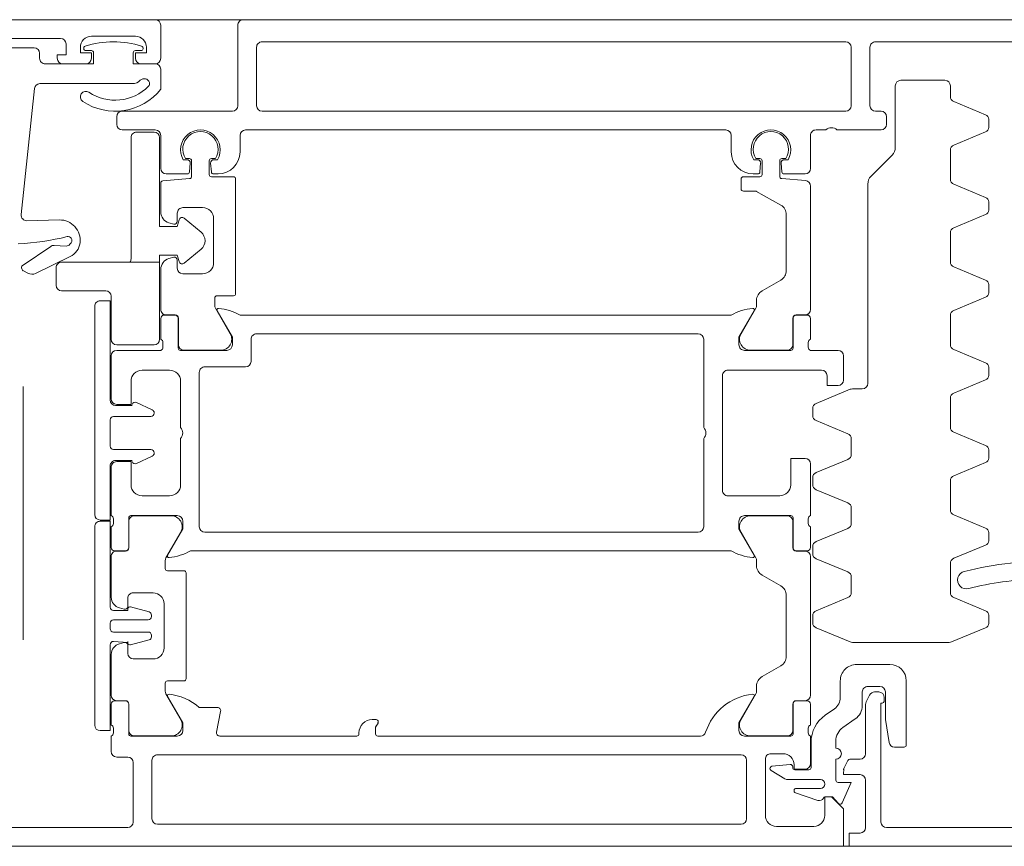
# Model space of a CAD drawing. Header units: centimetres. Extents: x -1631 to 21770, y -8842 to 3590.
# Tile 95 of 142: x 392 to 401, y 1664 to 1672. Entities that reach past the tile are written whole.
import ezdxf

# ---------------------------------------------------------------- set-up
doc = ezdxf.new("R2010")
doc.units = ezdxf.units.CM
doc.layers.add('A-DETL-GENF', color=92, linetype='Continuous', lineweight=9)
doc.layers.add('A-DOOR', color=31, linetype='Continuous', lineweight=13)

# ---------------------------------------------------------------- blocks, each defined once
blk = doc.blocks.new('Schueco_FWS_ADS-75-SimplySmart_inw_Family-02 - FWS SI insert unit 90-2368395-6_piętro IV __13_80 m_ - stan projektowany')
at = {"layer": 'A-DETL-GENF'}
for p, q in [((-75.5, 6.6), (75.5, 6.6)), ((74.6, -0.9), (-74.6, -0.9))]:
    blk.add_line(p, q, dxfattribs=at)
at = {"layer": 'A-DOOR'}
for p, q in [((11.5001, 6.43), (13.8101, 6.43)), ((14.0001, 6), (14.0001, 6.43)), ((14.4699, 6.42), (14.8099, 6.42)), ((15.0799, 5.82), (15.0799, 6.35)), ((15.1299, 6.4), (20.4299, 6.4)), ((20.4799, 6.35), (20.4799, 5.82)), ((20.6499, 5.84), (20.6499, 6.38)), ((20.6999, 6.43), (21.9899, 6.43)), ((14.9099, 6.32), (14.9099, 5.81)), ((14.6363, 6.1139), (14.4328, 6.1836)), ((14.2699, 6), (14.2699, 5.81)), ((14.4099, 6.075), (14.6298, 6.075)), ((14.706, 5.995), (14.4099, 5.995)), ((14.5149, 5.905), (14.6419, 5.905)), ((14.8583, 5.9112), (14.7319, 5.9878)), ((14.4949, 5.6562), (14.4949, 5.885)), ((14.4999, 5.85), (14.4999, 5.6)), ((14.6619, 5.885), (14.6619, 5.8781)), ((14.6839, 5.8582), (14.8499, 5.8742)), ((14.0001, 5.312), (14.0001, 5.76)), ((14.0501, 5.81), (14.1419, 5.81)), ((14.8599, 5.76), (14.7499, 5.76)), ((20.4299, 5.77), (15.1299, 5.77)), ((20.7999, 5.79), (20.6999, 5.79)), ((20.8499, 5.6), (20.8499, 5.74)), ((13.6299, 5.68), (13.6299, 5.1)), ((13.7373, 5.7), (13.6499, 5.7)), ((14.2699, 5.71), (14.2699, 5.6461)), ((14.5199, 5.5717), (14.5199, 5.5283)), ((14.6589, 5.31), (14.6589, 5.58)), ((14.6599, 5.549), (14.6599, 5.309)), ((14.6789, 5.6), (15.0999, 5.6)), ((15.0443, 5.599), (14.7099, 5.599)), ((15.4999, 5.6), (18.4299, 5.6)), ((18.5999, 5.57), (18.5999, 5.58)), ((18.6199, 5.6), (19.8636, 5.6)), ((19.893, 5.5643), (19.8564, 5.3757)), ((20.2499, 5.6), (20.6709, 5.6)), ((20.3056, 5.599), (20.6399, 5.599)), ((20.6899, 5.549), (20.6899, 5.309)), ((20.6909, 5.58), (20.6909, 5.31)), ((20.8299, 5.5283), (20.8299, 5.5717)), ((14.206, 5.5233), (14.0939, 5.4448)), ((14.4999, 5.5), (14.4999, 5.31)), ((20.8499, 5.31), (20.8499, 5.5)), ((20.9999, 5.5007), (20.9999, 3.7007)), ((14.2832, 5.3518), (14.367, 5.4104)), ((14.9966, 5.2165), (15.1309, 5.449)), ((18.4449, 5.45), (18.4799, 5.45)), ((20.3532, 5.2165), (20.219, 5.449)), ((13.8301, 5.28), (13.8301, 5.25)), ((13.963, 5.2273), (13.9946, 5.2893)), ((14.0299, 5.3219), (14.0299, 5.2)), ((14.5299, 5.28), (14.6289, 5.28)), ((14.6299, 5.279), (14.5499, 5.279)), ((19.8858, 5.34), (20.0499, 5.34)), ((20.7199, 5.279), (20.7999, 5.279)), ((20.7209, 5.28), (20.8199, 5.28)), ((13.8801, 5.2), (13.9185, 5.2)), ((14.2299, 5.1), (14.2299, 5.2494)), ((14.4999, 5.229), (14.4999, 3.971)), ((14.9899, 5.1469), (14.9899, 5.1915)), ((20.3599, 5.12), (20.3599, 5.1915)), ((20.8499, 5.229), (20.8499, 4.8593)), ((13.9799, 5.15), (13.8699, 5.15)), ((20.1899, 5.1), (20.3399, 5.1)), ((14.7699, 4.9621), (14.9399, 5.0602)), ((20.1699, 4.12), (20.1699, 5.08)), ((13.7799, 4.95), (14.0799, 4.95)), ((14.7199, 4.3245), (14.7199, 4.8755)), ((20.6499, 4.9), (20.4699, 4.9)), ((20.6999, 4.775), (20.6999, 4.85)), ((13.2208, 4.7462), (12.9108, 4.6178)), ((14.12, 4.75), (13.2399, 4.75)), ((14.4491, 4.6178), (14.1391, 4.7462)), ((20.3699, 4.8), (20.3699, 4.4)), ((20.5065, 4.7279), (20.674, 4.7728)), ((20.7758, 4.7628), (20.7314, 4.7509)), ((20.4843, 4.6857), (20.4843, 4.6989)), ((20.8299, 4.6557), (20.5143, 4.6557)), ((21.65, 2.4272), (21.65, 4.7258)), ((12.8803, 4.5022), (12.8803, 4.5778)), ((14.4799, 4.5084), (14.4799, 4.5716)), ((20.8599, 4.5757), (20.8599, 4.6257)), ((20.4843, 4.5024), (20.4843, 4.5157)), ((20.674, 4.4285), (20.5065, 4.4734)), ((20.5143, 4.5457), (20.8299, 4.5457)), ((12.9108, 4.4622), (13.1991, 4.3428)), ((14.1608, 4.3428), (14.4491, 4.4622)), ((20.6999, 4.35), (20.6999, 4.425)), ((20.7314, 4.4491), (20.7758, 4.4372)), ((13.2299, 4.2966), (13.2299, 4.0334)), ((14.1299, 4.1567), (14.1299, 4.2966)), ((20.4699, 4.3), (20.6499, 4.3)), ((20.8499, 4.3407), (20.8499, 3.971)), ((14.9399, 4.1398), (14.7699, 4.2379)), ((14.4491, 3.9911), (14.1608, 4.1105)), ((14.9899, 4.0085), (14.9899, 4.0531)), ((20.3399, 4.1), (20.1899, 4.1)), ((20.3599, 4.0085), (20.3599, 4.08)), ((13.1991, 3.9872), (12.9108, 3.8678)), ((14.4799, 3.8818), (14.4799, 3.9449)), ((15.1309, 3.751), (14.9966, 3.9835)), ((20.219, 3.751), (20.3532, 3.9835)), ((14.4999, 3.89), (14.4999, 3.7)), ((14.6289, 3.92), (14.5299, 3.92)), ((14.5499, 3.921), (14.6299, 3.921)), ((14.6589, 3.62), (14.6589, 3.89)), ((14.6599, 3.891), (14.6599, 3.651)), ((20.1299, 3.92), (15.2199, 3.92)), ((20.6899, 3.891), (20.6899, 3.651)), ((20.6909, 3.89), (20.6909, 3.62)), ((20.7999, 3.921), (20.7199, 3.921)), ((20.8199, 3.92), (20.7209, 3.92)), ((20.8499, 3.7), (20.8499, 3.89)), ((12.8803, 3.7522), (12.8803, 3.8278)), ((14.1608, 3.7162), (14.4491, 3.8356)), ((12.9108, 3.7122), (13.1991, 3.5928)), ((14.1299, 3.53), (14.1299, 3.67)), ((14.5199, 3.6717), (14.5199, 3.6283)), ((15.4699, 2.9), (15.4699, 3.7)), ((15.5199, 3.75), (19.9999, 3.75)), ((20.0499, 3.7), (20.0499, 2.3)), ((20.8299, 3.6283), (20.8299, 3.6717)), ((14.4999, 3.6), (14.4999, 3.13)), ((15.0999, 3.6), (14.6789, 3.6)), ((14.7099, 3.601), (15.0443, 3.601)), ((20.6709, 3.6), (20.2499, 3.6)), ((20.6399, 3.601), (20.3056, 3.601)), ((20.8499, 3.16), (20.8499, 3.6)), ((20.9999, 3.59), (20.9999, 1.7)), ((13.2299, 3.5466), (13.2299, 3.2834)), ((14.4491, 3.3644), (14.1608, 3.4838)), ((14.7799, 3.42), (15.2499, 3.42)), ((20.3199, 3.42), (20.5699, 3.42)), ((14.4799, 3.2551), (14.4799, 3.3182)), ((15.2999, 3.37), (15.2999, 2.33)), ((20.2199, 2.9), (20.2199, 3.32)), ((13.1991, 3.2372), (12.9108, 3.1178)), ((14.1608, 3.0895), (14.4491, 3.2089)), ((12.8803, 3.0022), (12.8803, 3.0778)), ((14.1299, 2.9034), (14.1299, 3.0433)), ((20.4773, 3.0598), (20.6194, 3.1261)), ((20.6599, 3.1), (20.8099, 3.1)), ((12.9108, 2.9622), (13.1991, 2.8428)), ((20.4599, 3.03), (20.4599, 3.0326)), ((20.8299, 3), (20.4899, 3)), ((20.8599, 2.73), (20.8599, 2.97)), ((13.2299, 2.7966), (13.2299, 2.5334)), ((14.4491, 2.7378), (14.1608, 2.8572)), ((15.4699, 2), (15.4699, 2.8)), ((20.2199, 2.38), (20.2199, 2.8)), ((14.4799, 2.6284), (14.4799, 2.6916)), ((20.4899, 2.7), (20.8299, 2.7)), ((20.4599, 2.6674), (20.4599, 2.67)), ((20.6194, 2.5739), (20.4773, 2.6402)), ((20.8099, 2.6), (20.6599, 2.6)), ((14.1391, 2.4538), (14.4491, 2.5822)), ((20.8499, 2.15), (20.8499, 2.54)), ((13.1991, 2.4872), (12.9108, 2.3678)), ((14.0299, 2.45), (14.12, 2.45)), ((12.8803, 2.2522), (12.8803, 2.3278)), ((13.9799, 0.5914), (13.9799, 2.4)), ((14.1999, 2.37), (14.1999, 2.15)), ((15.2499, 2.28), (14.3999, 2.28)), ((19.9999, 2.25), (19.6299, 2.25)), ((20.5699, 2.28), (20.3199, 2.28)), ((12.9108, 2.2122), (13.1991, 2.0928)), ((19.5799, 2.2), (19.5799, 2)), ((14.2499, 2.1), (14.4999, 2.1)), ((14.5199, 2.0717), (14.5199, 2.0283)), ((14.6589, 1.81), (14.6589, 2.08)), ((14.6789, 2.1), (15.0999, 2.1)), ((15.0443, 2.099), (14.7099, 2.099)), ((19.7999, 2.1), (20.2209, 2.1)), ((19.8556, 2.099), (20.1899, 2.099)), ((20.2409, 2.08), (20.2409, 1.81)), ((20.3799, 2.0283), (20.3799, 2.0717)), ((20.3999, 2.1), (20.7999, 2.1)), ((13.2299, 2.0466), (13.2299, 1.7834)), ((14.4999, 2), (14.4999, 1.81)), ((14.6599, 2.049), (14.6599, 1.809)), ((20.2399, 2.049), (20.2399, 1.809)), ((20.3999, 1.81), (20.3999, 2)), ((14.9966, 1.7165), (15.1309, 1.949)), ((19.5299, 1.95), (15.5199, 1.95)), ((19.9032, 1.7165), (19.769, 1.949)), ((13.1991, 1.7372), (12.9108, 1.6178)), ((14.4999, 1.729), (14.4999, 0.6103)), ((14.5299, 1.78), (14.6289, 1.78)), ((14.6299, 1.779), (14.5499, 1.779)), ((15.2199, 1.78), (19.6799, 1.78)), ((20.2699, 1.779), (20.3499, 1.779)), ((20.2709, 1.78), (20.3699, 1.78)), ((20.3999, 1.729), (20.3999, 1.3643)), ((14.9899, 1.6469), (14.9899, 1.6915)), ((19.9099, 1.625), (19.9099, 1.6915)), ((12.8803, 1.5022), (12.8803, 1.5778)), ((14.7699, 1.4621), (14.9399, 1.5602)), ((19.7199, 0.545), (19.7199, 1.585)), ((19.7399, 1.605), (19.8899, 1.605)), ((12.9108, 1.4622), (13.1991, 1.3428)), ((14.7199, 0.8686), (14.7199, 1.3755)), ((20.1999, 1.405), (20.0199, 1.405)), ((20.2499, 1.28), (20.2499, 1.355)), ((21.5359, 1.4019), (21.2218, 1.2487)), ((21.6478, 1.3772), (21.606, 1.3995)), ((13.2299, 1.2966), (13.2299, 1.0334)), ((19.9199, 1.305), (19.9199, 0.905)), ((20.3258, 1.2678), (20.2814, 1.2559)), ((21.3994, 1.1565), (21.6505, 1.3259)), ((21.2138, 1.1235), (21.2247, 1.1379)), ((21.2587, 1.1538), (21.3688, 1.148)), ((13.1991, 0.9872), (12.9108, 0.8678)), ((20.2499, 0.855), (20.2499, 0.93)), ((20.2814, 0.9541), (20.3258, 0.9422)), ((21.3213, 0.9169), (21.6158, 0.9241)), ((12.8803, 0.7522), (12.8803, 0.8278)), ((20.0199, 0.805), (20.1999, 0.805)), ((20.3999, 0.8457), (20.3999, 0.5828)), ((21.6668, 0.8689), (21.5465, -0.2752)), ((12.9108, 0.7122), (13.1991, 0.5928)), ((15.1299, 0.545), (15.1299, 0.635)), ((13.2299, 0.5466), (13.2299, 0.2834)), ((14.5456, 0.5605), (14.7617, 0.5416)), ((20.3817, 0.5629), (20.1382, 0.5416)), ((13.7592, 0.3293), (13.9507, 0.5207)), ((14.4999, 0.45), (14.4999, 0.15)), ((14.7405, 0.5), (14.5499, 0.5)), ((14.7673, 0.4026), (14.7604, 0.4817)), ((14.7799, 0.5217), (14.7799, 0.38)), ((14.9399, 0.38), (14.9399, 0.505)), ((14.9595, 0.4817), (14.9526, 0.4026)), ((14.9599, 0.525), (15.1099, 0.525)), ((15.0199, 0.5), (14.9794, 0.5)), ((19.9399, 0.525), (19.7399, 0.525)), ((19.9205, 0.5), (19.8799, 0.5)), ((19.9473, 0.4026), (19.9404, 0.4817)), ((19.9599, 0.38), (19.9599, 0.505)), ((20.1199, 0.5217), (20.1199, 0.38)), ((20.1395, 0.4817), (20.1326, 0.4026)), ((20.3499, 0.5), (20.1594, 0.5)), ((20.3999, 0.15), (20.3999, 0.45)), ((14.7041, 0.37), (14.7374, 0.37)), ((14.7599, 0.36), (14.7244, 0.36)), ((14.9955, 0.36), (14.9599, 0.36)), ((14.9824, 0.37), (15.0158, 0.37)), ((19.8841, 0.37), (19.9174, 0.37)), ((19.9044, 0.36), (19.9399, 0.36)), ((20.1399, 0.36), (20.1755, 0.36)), ((20.1624, 0.37), (20.1958, 0.37)), ((15.2199, 0.15), (15.2199, 0.3)), ((19.6799, 0.3), (19.6799, 0.15)), ((13.1991, 0.2372), (12.9108, 0.1178)), ((13.7299, -0.3), (13.7299, 0.2586)), ((14.2599, 0.1), (13.8599, 0.1)), ((14.4499, 0.1), (14.3599, 0.1)), ((19.6299, 0.1), (15.2699, 0.1)), ((20.7499, 0.1), (20.4499, 0.1)), ((12.8803, 0.0022), (12.8803, 0.0778)), ((13.8099, 0.05), (13.8099, -0.02)), ((20.7999, -0.02), (20.7999, 0.05)), ((12.9108, -0.0378), (13.1991, -0.1572)), ((13.8599, -0.07), (13.9099, -0.07)), ((14.1799, -0.07), (19.4799, -0.07)), ((19.7499, -0.07), (20.7499, -0.07)), ((13.9599, -0.12), (13.9599, -0.65)), ((14.1299, -0.65), (14.1299, -0.12)), ((19.5299, -0.12), (19.5299, -0.65)), ((19.6999, -0.85), (19.6999, -0.12)), ((13.2299, -0.2034), (13.2299, -0.3)), ((13.2799, -0.35), (13.6799, -0.35)), ((20.3999, -0.27), (20.3999, -0.45)), ((21.4968, -0.32), (20.6571, -0.32)), ((20.4499, -0.5), (20.5799, -0.5)), ((21.0799, -0.5), (21.2899, -0.5)), ((20.3999, -0.85), (20.3999, -0.55)), ((20.6299, -0.62), (20.5799, -0.62)), ((21.0799, -0.62), (21.0299, -0.62)), ((21.4999, -0.55), (21.4999, -0.595)), ((13.9099, -0.7), (11.9099, -0.7)), ((19.4799, -0.7), (14.1799, -0.7)), ((21.5499, -0.645), (22.3999, -0.645)), ((20.6299, -0.75), (21.0299, -0.75)), ((21.3099, -0.73), (22.5999, -0.73)), ((11.0499, -0.9), (19.6499, -0.9)), ((32.2499, -0.9), (20.4499, -0.9))]:
    blk.add_line(p, q, dxfattribs=at)
at = {"layer": 'A-DOOR', "flags": 128}
for points in [[(14.0501, 6.48), (14.1501, 6.48), (14.1501, 6.6), (11.2001, 6.6), (11.2001, 4.65)], [(22.8499, 6.6), (14.1999, 6.6), (14.1999, 6.26), (14.3099, 6.15), (14.3699, 6.15), (14.3699, 6.32)], [(13.8601, 6.38), (13.8601, 5.3), (13.8501, 5.3)], [(14.2123, 6.2064), (14.1299, 6.02), (14.2499, 6.02)], [(14.3649, 6.15), (14.2999, 6.15), (14.2456, 6.2116)], [(14.1598, 5.8209), (14.1979, 5.8957), (14.2001, 5.95), (14.0501, 5.95)], [(14.6499, 5.86), (14.6499, 5.9), (14.5499, 5.9)], [(13.8199, 5.2), (13.8199, 5.45), (13.7867, 5.6579)], [(15.1499, 5.55), (15.1499, 5.48), (15.0118, 5.2407)], [(18.4499, 5.58), (18.4499, 5.5183), (18.4308, 5.4909), (18.4249, 5.47)], [(20.3381, 5.2407), (20.1999, 5.48), (20.1999, 5.55)], [(20.8599, 4.7707), (20.8599, 5.5507), (20.9499, 5.5507)], [(20.6999, 4.7407), (20.6988, 4.757), (20.6999, 4.7507), (20.8299, 4.7407)], [(20.8299, 4.4607), (20.6999, 4.4607), (20.6988, 4.4444), (20.6999, 4.4607)], [(20.9499, 3.6507), (20.8599, 3.6507), (20.8599, 4.4307)], [(15.0118, 3.9593), (15.1499, 3.72), (15.1499, 3.65)], [(20.1999, 3.65), (20.1999, 3.72), (20.3381, 3.9593)], [(20.8599, 3.15), (20.8599, 3.64), (20.9499, 3.64)], [(14.5499, 3.08), (14.6799, 3.08), (14.6799, 3.32)], [(20.6699, 3.32), (20.6699, 3.11), (20.7999, 3.11)], [(20.7999, 2.59), (20.6699, 2.59), (20.6699, 2.38)], [(20.9499, 1.65), (20.8599, 1.65), (20.8599, 2.55)], [(14.3499, 2.33), (14.3499, 2.42), (14.2499, 2.42)], [(15.1499, 2.05), (15.1499, 1.98), (15.0118, 1.7407)], [(19.8881, 1.7407), (19.7499, 1.98), (19.7499, 2.05)], [(15.1099, 0.655), (14.9953, 0.655), (14.7699, 0.782)], [(20.4499, -0.5), (20.6499, -0.5), (20.6499, -0.6)], [(21.0099, -0.6), (21.0099, -0.5), (21.4499, -0.5)], [(20.6299, -0.55), (20.6299, -0.6), (20.5299, -0.6), (20.5299, -0.65)], [(21.1299, -0.65), (21.1299, -0.6), (21.0299, -0.6), (21.0299, -0.55)], [(21.3399, -0.55), (21.3399, -0.58), (21.2599, -0.58), (21.2599, -0.68)]]:
    blk.add_lwpolyline(points, dxfattribs=at)
for points in [[(21.2999, 1.3), (20.4099, 1.3), (20.4099, 2), (20.4099, 1.3)], [(20.4599, 2.05), (20.7999, 2.05)], [(20.8499, 2), (20.8499, 1.61)], [(20.8999, 1.56), (21.2999, 1.56)], [(21.3499, 1.51), (21.3499, 1.35)], [(20.1859, 1.3093), (20.0337, 1.1816)], [(20.6799, 1.3), (20.4099, 1.3), (20.4099, 1.235), (20.2499, 1.235), (20.2341, 1.2941), (20.2499, 1.235), (20.4099, 1.235), (20.4099, 1.3)], [(20.6699, 0.17), (20.6699, 1.27)], [(20.0337, 1.0284), (20.1859, 0.9007)], [(20.2341, 0.9159), (20.2499, 0.975), (20.4099, 0.975), (20.4099, 0.17), (20.4099, 0.975), (20.2499, 0.975)], [(20.4599, 0.12), (20.6199, 0.12)]]:
    blk.add_lwpolyline(points, close=True, dxfattribs=at)
at = {"layer": 'A-DOOR'}
for centre, radius, start, end in [((14.0501, 6.43), 0.05, 90, 180), ((13.8101, 6.38), 0.05, 0, 90), ((14.4699, 6.32), 0.1, 90, 180), ((14.8099, 6.32), 0.1, 360, 90), ((15.1299, 6.35), 0.05, 90, 180), ((20.4299, 6.35), 0.05, 0, 90), ((20.6999, 6.38), 0.05, 90, 180), ((14.2306, 6.1983), 0.02, 41.42367, 156.16126), ((14.4198, 6.1458), 0.04, 71.09542, 156.18264), ((14.3649, 6.17), 0.02, 270, 336.18264), ((14.6298, 6.095), 0.02, 270, 71.09542), ((14.0501, 6), 0.05, 180, 270), ((14.2499, 6), 0.02, 0, 90), ((14.4099, 6.035), 0.04, 90, 270), ((14.706, 5.945), 0.05, 58.81503, 90), ((14.1801, 5.9048), 0.02, 333, 0), ((14.5149, 5.885), 0.02, 90, 180), ((14.6419, 5.885), 0.02, 0, 90), ((14.848, 5.8941), 0.02, 275.5, 58.81503), ((14.1419, 5.83), 0.02, 270, 333), ((14.5499, 5.85), 0.05, 90, 180), ((14.7499, 5.86), 0.1, 180, 270), ((14.6819, 5.8781), 0.02, 180, 275.5), ((15.1299, 5.82), 0.05, 180, 270), ((20.4299, 5.82), 0.05, 270, 0), ((20.6999, 5.84), 0.05, 180, 270), ((14.0501, 5.76), 0.05, 90, 180), ((14.2699, 5.76), 0.05, 90, 270), ((14.8599, 5.81), 0.05, 270, 0), ((20.7999, 5.74), 0.05, 0, 90), ((13.6499, 5.68), 0.02, 90, 180), ((13.7373, 5.65), 0.05, 9.09028, 90), ((14.1199, 5.6461), 0.15, 305, 0), ((14.1949, 5.6562), 0.3, 305, 0), ((14.4899, 5.5717), 0.03, 0, 70.52878), ((14.6789, 5.58), 0.02, 90, 180), ((14.7099, 5.549), 0.05, 90, 180), ((14.9761, 5.7177), 0.5, 275.62258, 342.25158), ((15.0443, 5.499), 0.1, 330, 90), ((15.0999, 5.55), 0.05, 0, 90), ((15.4999, 5.55), 0.05, 90, 162.25158), ((18.4299, 5.58), 0.02, 0, 90), ((18.4799, 5.57), 0.12, 270, 0), ((18.6199, 5.58), 0.02, 90, 180), ((19.8636, 5.57), 0.03, 349, 90), ((20.2499, 5.55), 0.05, 90, 180), ((20.3056, 5.499), 0.1, 90, 210), ((20.6399, 5.549), 0.05, 0, 90), ((20.6709, 5.58), 0.02, 0, 90), ((20.8599, 5.5717), 0.03, 109.47122, 180), ((20.9499, 5.5007), 0.05, 0, 90), ((14.4899, 5.5283), 0.03, 289.47122, 0), ((18.4449, 5.4767), 0.02, 135, 180), ((18.4449, 5.47), 0.02, 180, 270), ((18.4299, 5.5183), 0.02, 315, 0), ((20.8599, 5.5283), 0.03, 180, 250.52878), ((14.1799, 5.3219), 0.15, 125, 180), ((19.8858, 5.37), 0.03, 169, 270), ((13.8501, 5.28), 0.02, 90, 180), ((13.9501, 5.312), 0.05, 333, 0), ((14.3549, 5.2494), 0.125, 125, 180), ((14.5299, 5.31), 0.03, 180, 270), ((14.5499, 5.229), 0.05, 90, 180), ((14.6289, 5.31), 0.03, 270, 0), ((14.6299, 5.309), 0.03, 270, 0), ((20.3781, 5.7172), 0.5, 228.97478, 263.85932), ((20.7199, 5.309), 0.03, 180, 270), ((20.7209, 5.31), 0.03, 180, 270), ((20.7999, 5.229), 0.05, 0, 90), ((20.8199, 5.31), 0.03, 270, 0), ((13.8699, 5.2), 0.05, 180, 270), ((13.8801, 5.25), 0.05, 180, 270), ((13.9185, 5.25), 0.05, 270, 333), ((13.9799, 5.2), 0.05, 270, 0), ((15.0399, 5.1915), 0.05, 150, 180), ((15.0238, 5.2338), 0.0138, 150, 275.62258), ((20.3261, 5.2338), 0.0138, 263.85932, 30), ((20.3099, 5.1915), 0.05, 0, 30), ((13.7799, 5.1), 0.15, 180, 270), ((14.0799, 5.1), 0.15, 270, 0), ((14.8899, 5.1469), 0.1, 300, 0), ((20.1899, 5.08), 0.02, 90, 180), ((20.3399, 5.12), 0.02, 270, 0), ((14.8199, 4.8755), 0.1, 120, 180), ((20.4699, 4.8), 0.1, 90, 180), ((20.6499, 4.85), 0.05, 0, 90), ((20.7499, 4.8593), 0.1, 285, 0), ((13.2399, 4.7), 0.05, 90, 112.5), ((14.12, 4.7), 0.05, 67.5, 90), ((20.6791, 4.7535), 0.02, 10, 105), ((20.7249, 4.775), 0.025, 180, 285), ((20.8299, 4.7707), 0.03, 270, 0), ((20.5143, 4.6989), 0.03, 105, 180), ((20.5143, 4.6857), 0.03, 180, 270), ((20.8299, 4.6257), 0.03, 0, 90), ((12.9299, 4.5716), 0.05, 112.5, 172.85476), ((14.4299, 4.5716), 0.05, 0, 67.5), ((20.8299, 4.5757), 0.03, 270, 0), ((12.9299, 4.5084), 0.05, 187.14524, 247.5), ((14.4299, 4.5084), 0.05, 292.5, 0), ((20.5143, 4.5157), 0.03, 90, 180), ((20.5143, 4.5024), 0.03, 180, 255), ((20.4699, 4.4), 0.1, 180, 270), ((20.6791, 4.4478), 0.02, 255, 350), ((20.7249, 4.425), 0.025, 75, 180), ((20.7499, 4.3407), 0.1, 0, 75), ((20.8299, 4.4307), 0.03, 0, 90), ((13.1799, 4.2966), 0.05, 0, 67.5), ((14.1799, 4.2966), 0.05, 112.5, 180), ((14.8199, 4.3245), 0.1, 180, 240), ((20.6499, 4.35), 0.05, 270, 0), ((12.3677, 7.0085), 2.834, 271.52226, 284.21438), ((13.0847, 4.1842), 0.08, 283.47035, 105.30097), ((14.1799, 4.1567), 0.05, 180, 247.5), ((14.8899, 4.0531), 0.1, 0, 60), ((20.1899, 4.12), 0.02, 180, 270), ((12.3674, 7.0089), 2.9943, 267.88171, 284.22771), ((13.1799, 4.0334), 0.05, 292.5, 0), ((20.3399, 4.08), 0.02, 0, 90), ((14.4299, 3.9449), 0.05, 0, 67.5), ((14.5499, 3.971), 0.05, 180, 270), ((15.0399, 4.0085), 0.05, 180, 210), ((15.0238, 3.9662), 0.0138, 84.67141, 210), ((14.9786, 3.4821), 0.5, 61.13954, 84.67141), ((20.3713, 3.4821), 0.5, 95.32859, 118.86046), ((20.3261, 3.9662), 0.0138, 330, 95.32859), ((20.3099, 4.0085), 0.05, 330, 0), ((20.7999, 3.971), 0.05, 270, 0), ((12.9299, 3.8216), 0.05, 112.5, 172.85476), ((14.4299, 3.8818), 0.05, 292.5, 0), ((14.5299, 3.89), 0.03, 90, 180), ((14.6289, 3.89), 0.03, 0, 90), ((14.6299, 3.891), 0.03, 0, 90), ((20.7199, 3.891), 0.03, 90, 180), ((20.7209, 3.89), 0.03, 90, 180), ((20.8199, 3.89), 0.03, 0, 90), ((12.9299, 3.7584), 0.05, 187.14524, 247.5), ((14.1799, 3.67), 0.05, 112.5, 180), ((14.4899, 3.6717), 0.03, 0, 70.52878), ((15.0443, 3.701), 0.1, 270, 30), ((15.5199, 3.7), 0.05, 90, 180), ((19.9999, 3.7), 0.05, 0, 90), ((20.3056, 3.701), 0.1, 150, 270), ((20.8599, 3.6717), 0.03, 109.47122, 180), ((20.9499, 3.7007), 0.05, 270, 0), ((13.1799, 3.5466), 0.05, 360, 67.5), ((14.4899, 3.6283), 0.03, 289.47122, 0), ((14.6789, 3.62), 0.02, 180, 270), ((14.7099, 3.651), 0.05, 180, 270), ((15.0999, 3.65), 0.05, 270, 0), ((20.2499, 3.65), 0.05, 180, 270), ((20.6399, 3.651), 0.05, 270, 0), ((20.6709, 3.62), 0.02, 270, 0), ((20.8599, 3.6283), 0.03, 180, 250.52878), ((20.9499, 3.59), 0.05, 0, 90), ((14.1799, 3.53), 0.05, 180, 247.5), ((14.7799, 3.32), 0.1, 90, 180), ((15.2499, 3.37), 0.05, 360, 90), ((20.3199, 3.32), 0.1, 90, 180), ((20.5699, 3.32), 0.1, 0, 90), ((14.4299, 3.3182), 0.05, 0, 67.5), ((13.1799, 3.2834), 0.05, 292.5, 0), ((14.4299, 3.2551), 0.05, 292.5, 0), ((14.5499, 3.13), 0.05, 180, 270), ((20.7999, 3.16), 0.05, 270, 0), ((20.8099, 3.15), 0.05, 270, 0), ((12.9299, 3.0716), 0.05, 112.5, 172.85476), ((14.1799, 3.0433), 0.05, 112.5, 180), ((20.4899, 3.0326), 0.03, 115, 180), ((20.6321, 3.0989), 0.03, 21.71176, 115), ((12.9299, 3.0084), 0.05, 187.14524, 247.5), ((20.4899, 3.03), 0.03, 180, 270), ((20.8299, 2.97), 0.03, 0, 90), ((14.1799, 2.9034), 0.05, 180, 247.5), ((15.5224, 2.85), 0.0725, 136.39718, 223.60282), ((20.2724, 2.85), 0.0725, 136.39718, 223.60282), ((13.1799, 2.7966), 0.05, 0, 67.5), ((14.4299, 2.6916), 0.05, 0, 67.5), ((20.4899, 2.67), 0.03, 90, 180), ((20.8299, 2.73), 0.03, 270, 0), ((14.4299, 2.6284), 0.05, 292.5, 0), ((20.4899, 2.6674), 0.03, 180, 245), ((20.8099, 2.55), 0.05, 0, 90), ((13.1799, 2.5334), 0.05, 292.5, 0), ((20.6321, 2.6011), 0.03, 245, 338.28824), ((20.7999, 2.54), 0.05, 0, 90), ((14.0299, 2.4), 0.05, 90, 180), ((14.12, 2.5), 0.05, 270, 292.5), ((14.2499, 2.37), 0.05, 90, 180), ((12.9299, 2.3216), 0.05, 112.5, 172.85476), ((14.3999, 2.33), 0.05, 180, 270), ((15.2499, 2.33), 0.05, 270, 0), ((20.3199, 2.38), 0.1, 180, 270), ((20.5699, 2.38), 0.1, 270, 0), ((12.9299, 2.2584), 0.05, 187.14524, 247.5), ((19.6299, 2.2), 0.05, 90, 180), ((19.9999, 2.3), 0.05, 270, 0), ((14.2499, 2.15), 0.05, 180, 270), ((20.7999, 2.15), 0.05, 270, 360), ((13.1799, 2.0466), 0.05, 0, 67.5), ((14.4899, 2.0717), 0.03, 0, 70.52878), ((14.6789, 2.08), 0.02, 90, 180), ((14.7099, 2.049), 0.05, 90, 180), ((15.0443, 1.999), 0.1, 330, 90), ((15.0999, 2.05), 0.05, 360, 90), ((19.7999, 2.05), 0.05, 90, 180), ((19.8556, 1.999), 0.1, 90, 210), ((20.1899, 2.049), 0.05, 0, 90), ((20.2209, 2.08), 0.02, 0, 90), ((20.4099, 2.0717), 0.03, 109.47122, 180), ((14.4899, 2.0283), 0.03, 289.47122, 0), ((15.5199, 2), 0.05, 180, 270), ((19.5299, 2), 0.05, 270, 0), ((20.4099, 2.0283), 0.03, 180, 250.52878), ((20.4599, 2), 0.05, 90, 180), ((20.4599, 2), 0.05, 90, 180), ((20.7999, 2), 0.05, 0, 90), ((20.7999, 2), 0.05, 0, 90), ((14.5299, 1.81), 0.03, 180, 270), ((14.6289, 1.81), 0.03, 270, 0), ((14.6299, 1.809), 0.03, 270, 0), ((20.2699, 1.809), 0.03, 180, 270), ((20.2709, 1.81), 0.03, 180, 270), ((20.3699, 1.81), 0.03, 270, 0), ((13.1799, 1.7834), 0.05, 292.5, 360), ((14.5499, 1.729), 0.05, 90, 180), ((15.0399, 1.6915), 0.05, 150, 180), ((15.0238, 1.7338), 0.0138, 150, 275.32859), ((14.9786, 2.2179), 0.5, 275.32859, 298.86046), ((19.9213, 2.2179), 0.5, 241.13954, 264.67141), ((19.8761, 1.7338), 0.0138, 264.67141, 30), ((19.8599, 1.6915), 0.05, 0, 30), ((20.3499, 1.729), 0.05, 360, 90), ((20.9499, 1.7), 0.05, 270, 0), ((12.9299, 1.5716), 0.05, 112.5, 172.85476), ((14.8899, 1.6469), 0.1, 300, 0), ((19.8899, 1.625), 0.02, 270, 0), ((20.8999, 1.61), 0.05, 180, 270), ((20.8999, 1.61), 0.05, 180, 270), ((19.7399, 1.585), 0.02, 90, 180), ((21.2999, 1.51), 0.05, 0, 90), ((21.2999, 1.51), 0.05, 0, 90), ((12.9299, 1.5084), 0.05, 187.14524, 247.5), ((14.8199, 1.3755), 0.1, 120, 180), ((13.1799, 1.2966), 0.05, 0, 67.5), ((20.0199, 1.305), 0.1, 90, 180), ((20.1999, 1.355), 0.05, 0, 90), ((20.2999, 1.3643), 0.1, 285, 0), ((21.2999, 1.35), 0.05, 270, 0), ((21.2999, 1.35), 0.05, 270, 0), ((21.5685, 1.3289), 0.08, 62, 114), ((21.6338, 1.3508), 0.03, 304, 62), ((20.2051, 1.2863), 0.03, 15, 130), ((20.2051, 1.2863), 0.03, 15, 130), ((20.2749, 1.28), 0.025, 180, 285), ((20.7199, 1.27), 0.05, 143.1301, 180), ((20.7199, 1.27), 0.05, 143.1301, 180), ((20.098, 1.105), 0.1, 130, 230), ((20.098, 1.105), 0.1, 130, 230), ((21.292, 1.1049), 0.16, 116, 172.93336), ((21.3168, 1.1019), 0.185, 172.93336, 271.39185), ((21.2418, 1.1024), 0.035, 143, 283.53096), ((21.2566, 1.1139), 0.04, 87, 143), ((21.8349, -1.3622), 2.5, 93.21628, 103.53096), ((21.3715, 1.198), 0.05, 267, 304), ((13.1799, 1.0334), 0.05, 292.5, 360), ((20.0199, 0.905), 0.1, 180, 270), ((20.2051, 0.9237), 0.03, 230, 345), ((20.2051, 0.9237), 0.03, 230, 345), ((20.2749, 0.93), 0.025, 75, 180), ((20.2999, 0.8457), 0.1, 0, 75), ((21.617, 0.8741), 0.05, 354, 91.39185), ((12.9299, 0.8216), 0.05, 112.5, 172.85476), ((14.8199, 0.8686), 0.1, 180, 240), ((20.1999, 0.855), 0.05, 270, 0), ((12.9299, 0.7584), 0.05, 187.14524, 247.5), ((14.9953, 0.675), 0.02, 240, 270), ((15.1099, 0.635), 0.02, 0, 90), ((13.1799, 0.5466), 0.05, 0, 67.5), ((13.8799, 0.5914), 0.1, 315, 360), ((14.5499, 0.6103), 0.05, 180, 265), ((14.7599, 0.5217), 0.02, 0, 85), ((15.1099, 0.545), 0.02, 270, 0), ((19.7399, 0.545), 0.02, 180, 270), ((20.1399, 0.5217), 0.02, 95, 180), ((20.3799, 0.5828), 0.02, 275, 0), ((14.5499, 0.45), 0.05, 90, 180), ((14.7405, 0.48), 0.02, 5, 90), ((14.9599, 0.505), 0.02, 90, 180), ((14.9794, 0.48), 0.02, 90, 175), ((15.0199, 0.3), 0.2, 0, 90), ((19.8799, 0.3), 0.2, 90, 180), ((19.9205, 0.48), 0.02, 5, 90), ((19.9399, 0.505), 0.02, 360, 90), ((20.1594, 0.48), 0.02, 90, 175), ((20.3499, 0.45), 0.05, 0, 90), ((14.8599, 0.28), 0.18, 150, 30), ((14.8599, 0.275), 0.16, 147.91005, 32.08995), ((14.7374, 0.4), 0.03, 270, 5), ((14.7599, 0.38), 0.02, 270, 0), ((14.9599, 0.38), 0.02, 180, 270), ((14.9824, 0.4), 0.03, 175, 270), ((20.0399, 0.28), 0.18, 150, 30), ((20.0399, 0.275), 0.16, 147.91535, 32.08465), ((19.9174, 0.4), 0.03, 270, 5), ((19.9399, 0.38), 0.02, 270, 0), ((20.1399, 0.38), 0.02, 180, 270), ((20.1624, 0.4), 0.03, 175, 270), ((13.1799, 0.2834), 0.05, 292.5, 360), ((13.8299, 0.2586), 0.1, 135, 180), ((12.9299, 0.0716), 0.05, 112.5, 172.85476), ((13.8599, 0.05), 0.05, 90, 180), ((14.3099, 0.1525), 0.0725, 226.39718, 313.60282), ((14.4499, 0.15), 0.05, 270, 0), ((15.2699, 0.15), 0.05, 180, 270), ((19.6299, 0.15), 0.05, 270, 360), ((20.4499, 0.15), 0.05, 180, 270), ((20.4599, 0.17), 0.05, 180, 270), ((20.4599, 0.17), 0.05, 180, 270), ((20.6199, 0.17), 0.05, 270, 0), ((20.6199, 0.17), 0.05, 270, 0), ((20.7499, 0.05), 0.05, 0, 90), ((12.9299, 0.0084), 0.05, 187.14524, 247.5), ((13.8599, -0.02), 0.05, 180, 270), ((13.9099, -0.12), 0.05, 0, 90), ((14.1799, -0.12), 0.05, 90, 180), ((19.4799, -0.12), 0.05, 0, 90), ((19.7499, -0.12), 0.05, 90, 180), ((20.8146, -0.5999), 0.5299, 56.43999, 141.49462), ((20.7499, -0.02), 0.05, 270, 360), ((13.1799, -0.2034), 0.05, 0, 67.5), ((20.8146, -0.5999), 0.4299, 56.43999, 134.9859), ((21.0799, -0.2), 0.05, 236.43999, 56.43999), ((13.2799, -0.3), 0.05, 180, 270), ((13.6799, -0.3), 0.05, 270, 360), ((20.5348, -0.3199), 0.0341, 134.9859, 198.03579), ((20.5499, -0.315), 0.05, 198.03579, 315.573), ((20.6571, -0.42), 0.1, 90, 135.573), ((21.4968, -0.27), 0.05, 270, 354), ((20.4499, -0.45), 0.05, 180, 270), ((20.4499, -0.55), 0.05, 90, 180), ((20.5799, -0.55), 0.05, 0, 90), ((21.0799, -0.55), 0.05, 90, 180), ((21.2899, -0.55), 0.05, 0, 90), ((21.4499, -0.55), 0.05, 360, 90), ((20.5799, -0.64), 0.02, 90, 251.81945), ((20.6299, -0.6), 0.02, 270, 0), ((21.0299, -0.6), 0.02, 180, 270), ((21.0799, -0.64), 0.02, 288.18055, 90), ((21.5499, -0.595), 0.05, 180, 270), ((13.9099, -0.65), 0.05, 270, 0), ((14.1799, -0.65), 0.05, 180, 270), ((19.4799, -0.65), 0.05, 270, 0), ((20.6299, -0.65), 0.1, 180, 270), ((20.8299, 0.1213), 0.8213, 251.81945, 288.18055), ((21.0299, -0.65), 0.1, 270, 0), ((21.3099, -0.68), 0.05, 180, 270), ((19.6499, -0.85), 0.05, 270, 0), ((20.4499, -0.85), 0.05, 180, 270)]:
    blk.add_arc(centre, radius, start, end, dxfattribs=at)

msp = doc.modelspace()

# ---------------------------------------------------------------- block references
at = {"layer": 'A-DOOR', "rotation": 180}
msp.add_blockref('Schueco_FWS_ADS-75-SimplySmart_inw_Family-02 - FWS SI insert unit 90-2368395-6_piętro IV __13_80 m_ - stan projektowany', (413.8768, 1670.7256), dxfattribs=at)

doc.saveas('drawing.dxf')
